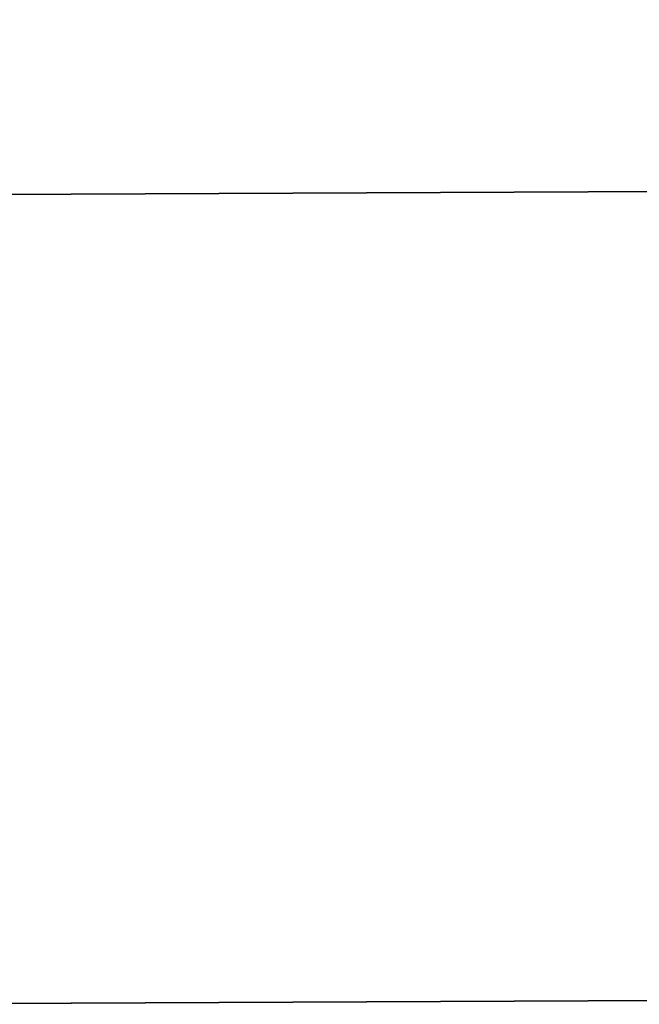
# Model space of a CAD drawing. Header units: inches. Extents: x -9.4 to 9.4, y -4 to 4.
# Tile 11 of 256: x -3.5941 to -3.5177, y -3.7766 to -3.6552. Entities that reach past the tile are written whole.
import ezdxf

# ---------------------------------------------------------------- set-up
doc = ezdxf.new("R2010")
doc.units = ezdxf.units.IN
doc.header["$MEASUREMENT"] = 0
doc.layers.add('AFURN-3-VPPT', color=4, linetype='Continuous', true_color=0x00ffff)

msp = doc.modelspace()

# ---------------------------------------------------------------- meshes
at = {"layer": 'AFURN-3-VPPT'}
mesh = msp.add_polyface(dxfattribs=at)
corners = [(-3.61774, -3.77664, 15.29886), (-3.61774, -3.77664, 15.29886), (-3.61774, -3.77664, 15.29886), (1.04114, -3.75477, 15.29886), (1.04114, -3.75477, 15.29886), (1.04114, -3.75477, 15.29886), (-3.61774, -3.77664, 10.58782), (-3.61774, -3.77664, 10.58782), (-3.61774, -3.77664, 10.58782), (1.04114, -3.75477, 10.58782), (1.04114, -3.75477, 10.58782), (1.04114, -3.75477, 10.58782), (-3.61821, -3.67685, 15.29437), (-3.61821, -3.67685, 15.29437), (-3.2723, -3.32768, 15.27872), (-3.2723, -3.32768, 15.27872), (1.04067, -3.65498, 15.29437), (1.04067, -3.65498, 15.29437), (0.69149, -3.30907, 15.27872), (0.69149, -3.30907, 15.27872), (-3.61821, -3.67685, 10.59121), (-3.61821, -3.67685, 10.59121), (-3.2723, -3.32768, 10.603), (-3.2723, -3.32768, 10.603), (1.04067, -3.65498, 10.59121), (1.04067, -3.65498, 10.59121), (0.69149, -3.30907, 10.603), (0.69149, -3.30907, 10.603), (-3.58504, -3.49321, 15.28611), (-3.58504, -3.49321, 15.28611), (-3.58504, -3.49321, 15.28611), (1.00577, -3.47166, 15.28611), (1.00577, -3.47166, 15.28611), (1.00577, -3.47166, 15.28611), (-3.45566, -3.36259, 15.28026), (-3.45566, -3.36259, 15.28026), (-3.45566, -3.36259, 15.28026), (0.87518, -3.34226, 15.28026), (0.87518, -3.34226, 15.28026), (0.87518, -3.34226, 15.28026), (-3.58503, -3.4932, 10.59744), (-3.58503, -3.4932, 10.59744), (-3.58503, -3.4932, 10.59744), (1.00577, -3.47165, 10.59744), (1.00577, -3.47165, 10.59744), (1.00577, -3.47165, 10.59744), (-3.45565, -3.36259, 10.60185), (-3.45565, -3.36259, 10.60185), (-3.45565, -3.36259, 10.60185), (0.87517, -3.34226, 10.60185), (0.87517, -3.34226, 10.60185), (0.87517, -3.34226, 10.60185)]
mesh.append_faces([[corners[k] for k in face] for face in [(0, 4, 16, 12), (20, 24, 9, 6), (14, 18, 27, 23), (17, 3, 10, 25), (5, 2, 7, 11), (1, 13, 21, 8), (23, 47, 34, 14), (46, 41, 28, 35), (40, 21, 13, 29), (18, 38, 49, 27), (37, 32, 43, 50), (31, 17, 25, 44), (16, 33, 30, 12), (33, 39, 36, 30), (39, 19, 15, 36), (20, 42, 45, 24), (42, 48, 51, 45), (48, 22, 26, 51)]])

doc.saveas('drawing.dxf')
